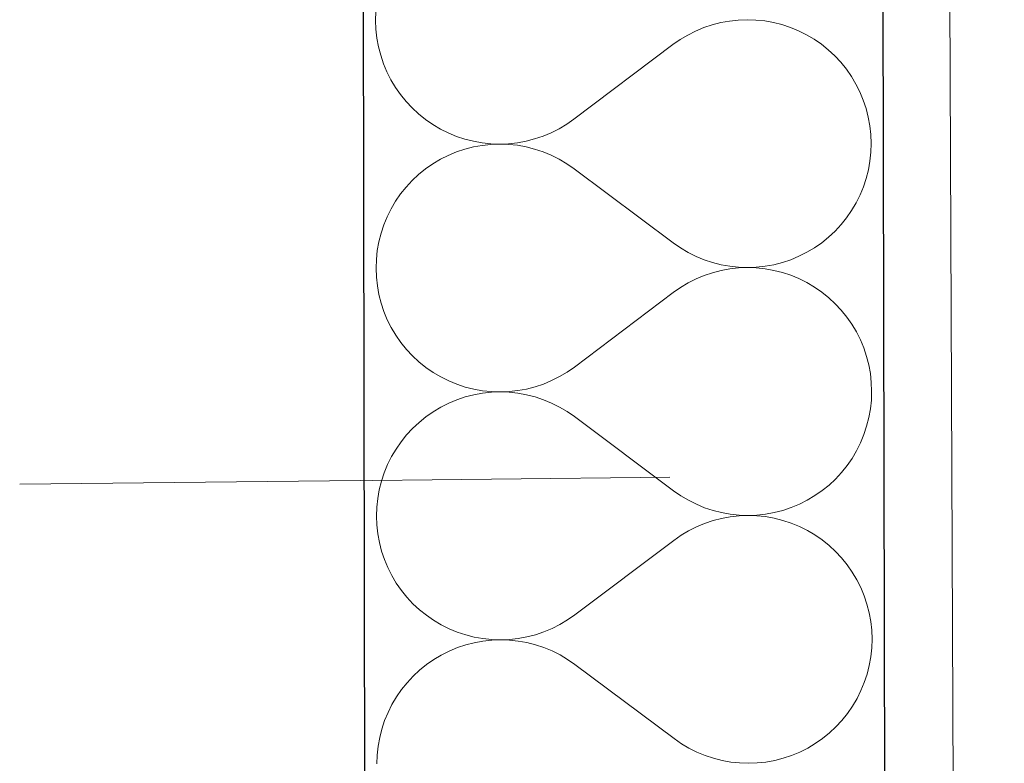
# Model space of a CAD drawing. Header units: millimetres. Extents: x -23738 to 4435, y -2716 to 20653.
# Tile 89 of 160: x -11239 to -10936, y 10266 to 10495. Entities that reach past the tile are written whole.
import ezdxf

# ---------------------------------------------------------------- set-up
doc = ezdxf.new("R2010")
doc.units = ezdxf.units.MM
doc.header["$MEASUREMENT"] = 0
doc.linetypes.add('Wipeout_Contour', pattern=[1000, 0, -1000])
doc.linetypes.add('Čerchovaná', pattern=[450, 200, -117.5, 15, -117.5])
for name, color, linetype in [('9._POHLED ZÁPADNÍ_2_Konstrukce - krov', 7, 'Continuous'), ('9._POHLED ZÁPADNÍ_2_Konstrukce - nosné', 7, 'Continuous'), ('9._POHLED ZÁPADNÍ_2_Nové_Konstrukce - nosné', 7, 'Continuous'), ('9._POHLED ZÁPADNÍ_2_Nové_Výplně - Povrchové', 7, 'Continuous'), ('9._POHLED ZÁPADNÍ_2_Nové_Výplně – Řezové', 7, 'Continuous'), ('9._POHLED ZÁPADNÍ_2_Nové_VÝTAH VAR 1', 7, 'Continuous'), ('9._POHLED ZÁPADNÍ_2_Výplně - Povrchové', 7, 'Continuous'), ('9._POHLED ZÁPADNÍ_2_VÝTAH VAR 1', 7, 'Continuous')]:
    doc.layers.add(name, color=color, linetype=linetype)

# ---------------------------------------------------------------- blocks, each defined once
blk = doc.blocks.new('*X21', base_point=(-24533.14, -6254.22))
at = {"layer": '9._POHLED ZÁPADNÍ_2_Nové_Výplně – Řezové', "color": 21, "linetype": 'Continuous', "lineweight": 20, "true_color": 0xffaaaa}
for p, q in [((-11129.42, 10497.29), (-11129.51, 10494.57)), ((-11015.25, 10494.78), (-11017.97, 10494.67)), ((-11012.53, 10494.68), (-11015.25, 10494.78)), ((-11129.51, 10494.57), (-11129.41, 10491.85)), ((-11129.41, 10491.85), (-11129.12, 10489.15)), ((-11028.57, 10492.34), (-11031.08, 10491.29)), ((-11025.99, 10493.2), (-11028.57, 10492.34)), ((-11023.35, 10493.88), (-11025.99, 10493.2)), ((-11020.68, 10494.37), (-11023.35, 10493.88)), ((-11017.97, 10494.67), (-11020.68, 10494.37)), ((-11009.83, 10494.4), (-11012.53, 10494.68)), ((-11007.15, 10493.92), (-11009.83, 10494.4)), ((-11004.51, 10493.26), (-11007.15, 10493.92)), ((-11001.93, 10492.4), (-11004.51, 10493.26)), ((-10999.41, 10491.37), (-11001.93, 10492.4)), ((-11129.12, 10489.15), (-11128.63, 10486.47)), ((-11033.51, 10490.07), (-11035.84, 10488.67)), ((-11031.08, 10491.29), (-11033.51, 10490.07)), ((-10996.98, 10490.16), (-10999.41, 10491.37)), ((-10994.64, 10488.77), (-10996.98, 10490.16)), ((-10992.4, 10487.23), (-10994.64, 10488.77)), ((-11128.63, 10486.47), (-11127.95, 10483.84)), ((-11038.07, 10487.12), (-11068.51, 10464.2)), ((-11035.84, 10488.67), (-11038.07, 10487.12)), ((-10990.28, 10485.52), (-10992.4, 10487.23)), ((-11127.95, 10483.84), (-11127.09, 10481.26)), ((-10988.28, 10483.67), (-10990.28, 10485.52)), ((-10986.42, 10481.69), (-10988.28, 10483.67)), ((-11127.09, 10481.26), (-11126.04, 10478.75)), ((-10984.71, 10479.57), (-10986.42, 10481.69)), ((-11126.04, 10478.75), (-11124.82, 10476.32)), ((-10983.16, 10477.34), (-10984.71, 10479.57)), ((-10981.76, 10475), (-10983.16, 10477.34)), ((-11124.82, 10476.32), (-11123.43, 10473.98)), ((-11123.43, 10473.98), (-11121.87, 10471.75)), ((-10980.54, 10472.57), (-10981.76, 10475)), ((-11121.87, 10471.75), (-11120.16, 10469.63)), ((-10979.49, 10470.06), (-10980.54, 10472.57)), ((-11120.16, 10469.63), (-11118.3, 10467.65)), ((-11118.3, 10467.65), (-11116.31, 10465.8)), ((-10978.63, 10467.48), (-10979.49, 10470.06)), ((-11116.31, 10465.8), (-11114.18, 10464.09)), ((-10977.95, 10464.85), (-10978.63, 10467.48)), ((-10977.46, 10462.17), (-10977.95, 10464.85)), ((-11114.18, 10464.09), (-11111.95, 10462.55)), ((-11111.95, 10462.55), (-11109.6, 10461.16)), ((-11073.08, 10461.25), (-11070.74, 10462.65)), ((-11070.74, 10462.65), (-11068.51, 10464.2)), ((-10977.17, 10459.47), (-10977.46, 10462.17)), ((-11109.6, 10461.16), (-11107.17, 10459.95)), ((-11107.17, 10459.95), (-11104.65, 10458.92)), ((-11104.65, 10458.92), (-11102.07, 10458.06)), ((-11080.59, 10458.12), (-11078.02, 10458.98)), ((-11078.02, 10458.98), (-11075.5, 10460.03)), ((-11075.5, 10460.03), (-11073.08, 10461.25)), ((-10977.07, 10456.75), (-10977.17, 10459.47)), ((-11102.07, 10458.06), (-11099.43, 10457.4)), ((-11099.43, 10455.66), (-11102.06, 10454.99)), ((-11099.43, 10457.4), (-11096.75, 10456.92)), ((-11096.75, 10456.15), (-11099.43, 10455.66)), ((-11096.75, 10456.92), (-11094.05, 10456.64)), ((-11094.05, 10456.44), (-11096.75, 10456.15)), ((-11094.05, 10456.64), (-11091.33, 10456.54)), ((-11091.33, 10456.54), (-11094.05, 10456.44)), ((-11091.33, 10456.54), (-11088.61, 10456.65)), ((-11088.61, 10456.45), (-11091.33, 10456.54)), ((-11088.61, 10456.65), (-11085.91, 10456.95)), ((-11085.9, 10456.16), (-11088.61, 10456.45)), ((-11085.91, 10456.95), (-11083.23, 10457.44)), ((-11083.23, 10455.68), (-11085.9, 10456.16)), ((-11083.23, 10457.44), (-11080.59, 10458.12)), ((-11080.59, 10455.01), (-11083.23, 10455.68)), ((-10977.16, 10454.03), (-10977.07, 10456.75)), ((-11107.16, 10453.08), (-11109.59, 10451.86)), ((-11104.64, 10454.13), (-11107.16, 10453.08)), ((-11102.06, 10454.99), (-11104.64, 10454.13)), ((-11078.01, 10454.16), (-11080.59, 10455.01)), ((-11075.49, 10453.12), (-11078.01, 10454.16)), ((-11073.06, 10451.9), (-11075.49, 10453.12)), ((-10977.45, 10451.32), (-10977.16, 10454.03)), ((-11111.92, 10450.47), (-11114.16, 10448.91)), ((-11109.59, 10451.86), (-11111.92, 10450.47)), ((-11070.72, 10450.52), (-11073.06, 10451.9)), ((-11068.48, 10448.97), (-11070.72, 10450.52)), ((-10977.92, 10448.64), (-10977.45, 10451.32)), ((-11116.27, 10447.2), (-11118.26, 10445.35)), ((-11114.16, 10448.91), (-11116.27, 10447.2)), ((-11037.96, 10426.16), (-11068.48, 10448.97)), ((-10978.59, 10446.01), (-10977.92, 10448.64)), ((-11120.11, 10443.35), (-11121.82, 10441.23)), ((-11118.26, 10445.35), (-11120.11, 10443.35)), ((-10980.48, 10440.91), (-10979.45, 10443.43)), ((-10979.45, 10443.43), (-10978.59, 10446.01)), ((-11121.82, 10441.23), (-11123.36, 10439)), ((-10981.7, 10438.48), (-10980.48, 10440.91)), ((-11123.36, 10439), (-11124.75, 10436.65)), ((-10983.08, 10436.13), (-10981.7, 10438.48)), ((-11125.96, 10434.22), (-11127, 10431.7)), ((-11124.75, 10436.65), (-11125.96, 10434.22)), ((-10984.63, 10433.9), (-10983.08, 10436.13)), ((-11127, 10431.7), (-11127.85, 10429.12)), ((-10988.19, 10429.78), (-10986.33, 10431.78)), ((-10986.33, 10431.78), (-10984.63, 10433.9)), ((-11127.85, 10429.12), (-11128.52, 10426.48)), ((-10990.17, 10427.92), (-10988.19, 10429.78)), ((-11128.52, 10426.48), (-11129, 10423.81)), ((-11037.96, 10426.16), (-11035.73, 10424.61)), ((-10994.52, 10424.66), (-10992.29, 10426.21)), ((-10992.29, 10426.21), (-10990.17, 10427.92)), ((-11129, 10423.81), (-11129.29, 10421.1)), ((-11035.73, 10424.61), (-11033.39, 10423.23)), ((-11033.39, 10423.23), (-11030.95, 10422.01)), ((-10999.29, 10422.05), (-10996.86, 10423.27)), ((-10996.86, 10423.27), (-10994.52, 10424.66)), ((-11129.29, 10421.1), (-11129.38, 10418.38)), ((-11030.95, 10422.01), (-11028.44, 10420.97)), ((-11028.44, 10420.97), (-11025.86, 10420.12)), ((-11025.86, 10420.12), (-11023.22, 10419.45)), ((-11023.22, 10419.45), (-11020.54, 10418.97)), ((-11009.7, 10418.98), (-11007.02, 10419.47)), ((-11007.02, 10419.47), (-11004.38, 10420.14)), ((-11004.38, 10420.14), (-11001.8, 10421)), ((-11001.8, 10421), (-10999.29, 10422.05)), ((-11129.38, 10418.38), (-11129.28, 10415.66)), ((-11028.43, 10416.15), (-11030.94, 10415.1)), ((-11025.85, 10417.01), (-11028.43, 10416.15)), ((-11023.22, 10417.69), (-11025.85, 10417.01)), ((-11020.54, 10418.18), (-11023.22, 10417.69)), ((-11020.54, 10418.97), (-11017.84, 10418.68)), ((-11017.84, 10418.48), (-11020.54, 10418.18)), ((-11017.84, 10418.68), (-11015.12, 10418.58)), ((-11015.12, 10418.58), (-11017.84, 10418.48)), ((-11015.12, 10418.58), (-11012.4, 10418.68)), ((-11012.4, 10418.49), (-11015.12, 10418.58)), ((-11012.4, 10418.68), (-11009.7, 10418.98)), ((-11009.69, 10418.21), (-11012.4, 10418.49)), ((-11007.02, 10417.73), (-11009.69, 10418.21)), ((-11004.38, 10417.07), (-11007.02, 10417.73)), ((-11001.79, 10416.21), (-11004.38, 10417.07)), ((-10999.28, 10415.18), (-11001.79, 10416.21)), ((-11129.28, 10415.66), (-11128.98, 10412.96)), ((-11033.37, 10413.88), (-11035.71, 10412.48)), ((-11030.94, 10415.1), (-11033.37, 10413.88)), ((-10996.84, 10413.97), (-10999.28, 10415.18)), ((-10994.5, 10412.58), (-10996.84, 10413.97)), ((-11128.98, 10412.96), (-11128.49, 10410.28)), ((-11128.49, 10410.28), (-11127.82, 10407.65)), ((-11037.94, 10410.93), (-11068.37, 10388.01)), ((-11035.71, 10412.48), (-11037.94, 10410.93)), ((-10992.26, 10411.04), (-10994.5, 10412.58)), ((-10990.14, 10409.33), (-10992.26, 10411.04)), ((-11127.82, 10407.65), (-11126.95, 10405.07)), ((-10988.15, 10407.48), (-10990.14, 10409.33)), ((-10986.29, 10405.5), (-10988.15, 10407.48)), ((-11126.95, 10405.07), (-11125.91, 10402.56)), ((-10984.58, 10403.38), (-10986.29, 10405.5)), ((-11125.91, 10402.56), (-11124.68, 10400.13)), ((-10983.02, 10401.15), (-10984.58, 10403.38)), ((-10981.63, 10398.81), (-10983.02, 10401.15)), ((-11124.68, 10400.13), (-11123.29, 10397.79)), ((-10980.4, 10396.38), (-10981.63, 10398.81)), ((-11123.29, 10397.79), (-11121.73, 10395.56)), ((-11121.73, 10395.56), (-11120.02, 10393.44)), ((-10979.36, 10393.87), (-10980.4, 10396.38)), ((-11120.02, 10393.44), (-11118.17, 10391.46)), ((-10978.49, 10391.29), (-10979.36, 10393.87)), ((-11118.17, 10391.46), (-11116.17, 10389.61)), ((-11116.17, 10389.61), (-11114.05, 10387.9)), ((-10977.82, 10388.66), (-10978.49, 10391.29)), ((-11114.05, 10387.9), (-11111.81, 10386.36)), ((-11111.81, 10386.36), (-11109.47, 10384.97)), ((-11072.94, 10385.06), (-11070.6, 10386.46)), ((-11070.6, 10386.46), (-11068.37, 10388.01)), ((-10977.33, 10385.98), (-10977.82, 10388.66)), ((-10977.03, 10383.28), (-10977.33, 10385.98)), ((-11109.47, 10384.97), (-11107.03, 10383.76)), ((-11107.03, 10383.76), (-11104.52, 10382.73)), ((-11104.52, 10382.73), (-11101.93, 10381.87)), ((-11080.46, 10381.92), (-11077.88, 10382.79)), ((-11077.88, 10382.79), (-11075.37, 10383.84)), ((-11075.37, 10383.84), (-11072.94, 10385.06)), ((-10976.93, 10380.56), (-10977.03, 10383.28)), ((-11101.93, 10381.87), (-11099.3, 10381.21)), ((-11099.3, 10381.21), (-11096.62, 10380.73)), ((-11096.62, 10379.96), (-11099.29, 10379.47)), ((-11096.62, 10380.73), (-11093.91, 10380.45)), ((-11093.91, 10380.25), (-11096.62, 10379.96)), ((-11093.91, 10380.45), (-11091.19, 10380.35)), ((-11091.19, 10380.35), (-11093.91, 10380.25)), ((-11091.19, 10380.35), (-11088.47, 10380.46)), ((-11088.47, 10380.26), (-11091.19, 10380.35)), ((-11088.47, 10380.46), (-11085.77, 10380.76)), ((-11085.77, 10379.97), (-11088.47, 10380.26)), ((-11085.77, 10380.76), (-11083.09, 10381.25)), ((-11083.09, 10379.49), (-11085.77, 10379.97)), ((-11083.09, 10381.25), (-11080.46, 10381.92)), ((-10977.02, 10377.84), (-10976.93, 10380.56)), ((-11107.02, 10376.89), (-11109.45, 10375.67)), ((-11104.51, 10377.94), (-11107.02, 10376.89)), ((-11101.93, 10378.8), (-11104.51, 10377.94)), ((-11099.29, 10379.47), (-11101.93, 10378.8)), ((-11080.45, 10378.82), (-11083.09, 10379.49)), ((-11077.87, 10377.97), (-11080.45, 10378.82)), ((-11075.36, 10376.93), (-11077.87, 10377.97)), ((-11072.92, 10375.71), (-11075.36, 10376.93)), ((-10977.31, 10375.13), (-10977.02, 10377.84)), ((-11111.79, 10374.28), (-11114.02, 10372.72)), ((-11109.45, 10375.67), (-11111.79, 10374.28)), ((-11070.58, 10374.33), (-11072.92, 10375.71)), ((-11068.35, 10372.78), (-11070.58, 10374.33)), ((-10977.79, 10372.45), (-10977.31, 10375.13)), ((-11116.14, 10371.01), (-11118.13, 10369.16)), ((-11114.02, 10372.72), (-11116.14, 10371.01)), ((-11037.83, 10349.97), (-11068.35, 10372.78)), ((-10978.46, 10369.82), (-10977.79, 10372.45)), ((-11118.13, 10369.16), (-11119.98, 10367.16)), ((-10979.31, 10367.23), (-10978.46, 10369.82)), ((-11121.68, 10365.04), (-11123.23, 10362.81)), ((-11119.98, 10367.16), (-11121.68, 10365.04)), ((-10981.56, 10362.28), (-10980.35, 10364.72)), ((-10980.35, 10364.72), (-10979.31, 10367.23)), ((-11123.23, 10362.81), (-11124.61, 10360.46)), ((-10982.95, 10359.94), (-10981.56, 10362.28)), ((-11124.61, 10360.46), (-11125.83, 10358.03)), ((-10984.5, 10357.71), (-10982.95, 10359.94)), ((-11126.86, 10355.51), (-11127.72, 10352.93)), ((-11125.83, 10358.03), (-11126.86, 10355.51)), ((-10988.05, 10353.59), (-10986.2, 10355.59)), ((-10986.2, 10355.59), (-10984.5, 10357.71)), ((-11127.72, 10352.93), (-11128.39, 10350.29)), ((-10990.04, 10351.73), (-10988.05, 10353.59)), ((-11128.39, 10350.29), (-11128.87, 10347.62)), ((-11037.83, 10349.97), (-11035.59, 10348.42)), ((-10994.39, 10348.47), (-10992.15, 10350.02)), ((-10992.15, 10350.02), (-10990.04, 10351.73)), ((-11128.87, 10347.62), (-11129.15, 10344.91)), ((-11035.59, 10348.42), (-11033.25, 10347.04)), ((-11033.25, 10347.04), (-11030.82, 10345.82)), ((-10999.16, 10345.86), (-10996.72, 10347.08)), ((-10996.72, 10347.08), (-10994.39, 10348.47)), ((-11129.15, 10344.91), (-11129.24, 10342.19)), ((-11030.82, 10345.82), (-11028.3, 10344.78)), ((-11028.3, 10344.78), (-11025.72, 10343.93)), ((-11025.72, 10343.93), (-11023.09, 10343.26)), ((-11006.88, 10343.27), (-11004.25, 10343.95)), ((-11004.25, 10343.95), (-11001.67, 10344.81)), ((-11001.67, 10344.81), (-10999.16, 10345.86)), ((-11129.24, 10342.19), (-11129.14, 10339.47)), ((-11025.72, 10340.82), (-11028.3, 10339.96)), ((-11023.08, 10341.5), (-11025.72, 10340.82)), ((-11023.09, 10343.26), (-11020.41, 10342.78)), ((-11020.41, 10341.99), (-11023.08, 10341.5)), ((-11020.41, 10342.78), (-11017.7, 10342.49)), ((-11017.7, 10342.29), (-11020.41, 10341.99)), ((-11017.7, 10342.49), (-11014.98, 10342.39)), ((-11014.98, 10342.39), (-11017.7, 10342.29)), ((-11014.98, 10342.39), (-11012.26, 10342.49)), ((-11012.26, 10342.3), (-11014.98, 10342.39)), ((-11012.26, 10342.49), (-11009.56, 10342.79)), ((-11009.56, 10342.02), (-11012.26, 10342.3)), ((-11009.56, 10342.79), (-11006.88, 10343.27)), ((-11006.88, 10341.54), (-11009.56, 10342.02)), ((-11004.24, 10340.88), (-11006.88, 10341.54)), ((-11001.66, 10340.02), (-11004.24, 10340.88)), ((-11129.14, 10339.47), (-11128.85, 10336.77)), ((-11033.24, 10337.69), (-11035.57, 10336.29)), ((-11030.81, 10338.91), (-11033.24, 10337.69)), ((-11028.3, 10339.96), (-11030.81, 10338.91)), ((-10999.14, 10338.99), (-11001.66, 10340.02)), ((-10996.71, 10337.77), (-10999.14, 10338.99)), ((-10994.37, 10336.39), (-10996.71, 10337.77)), ((-11128.85, 10336.77), (-11128.36, 10334.09)), ((-11037.8, 10334.73), (-11068.24, 10311.82)), ((-11035.57, 10336.29), (-11037.8, 10334.73)), ((-10992.13, 10334.85), (-10994.37, 10336.39)), ((-10990.01, 10333.14), (-10992.13, 10334.85)), ((-11128.36, 10334.09), (-11127.68, 10331.46)), ((-11127.68, 10331.46), (-11126.82, 10328.88)), ((-10988.01, 10331.29), (-10990.01, 10333.14)), ((-10986.15, 10329.31), (-10988.01, 10331.29)), ((-11126.82, 10328.88), (-11125.77, 10326.37)), ((-10984.44, 10327.19), (-10986.15, 10329.31)), ((-11125.77, 10326.37), (-11124.55, 10323.94)), ((-10982.89, 10324.96), (-10984.44, 10327.19)), ((-11124.55, 10323.94), (-11123.16, 10321.6)), ((-10981.49, 10322.62), (-10982.89, 10324.96)), ((-10980.27, 10320.19), (-10981.49, 10322.62)), ((-11123.16, 10321.6), (-11121.6, 10319.37)), ((-11121.6, 10319.37), (-11119.89, 10317.25)), ((-10979.22, 10317.68), (-10980.27, 10320.19)), ((-11119.89, 10317.25), (-11118.03, 10315.27)), ((-10978.36, 10315.1), (-10979.22, 10317.68)), ((-11118.03, 10315.27), (-11116.04, 10313.42)), ((-11116.04, 10313.42), (-11113.91, 10311.71)), ((-10977.68, 10312.47), (-10978.36, 10315.1)), ((-11113.91, 10311.71), (-11111.68, 10310.17)), ((-11111.68, 10310.17), (-11109.33, 10308.78)), ((-11072.81, 10308.87), (-11070.47, 10310.27)), ((-11070.47, 10310.27), (-11068.24, 10311.82)), ((-10977.19, 10309.79), (-10977.68, 10312.47)), ((-11109.33, 10308.78), (-11106.9, 10307.57)), ((-11106.9, 10307.57), (-11104.38, 10306.54)), ((-11077.75, 10306.6), (-11075.23, 10307.65)), ((-11075.23, 10307.65), (-11072.81, 10308.87)), ((-10976.9, 10307.09), (-10977.19, 10309.79)), ((-10976.8, 10304.37), (-10976.9, 10307.09)), ((-11104.38, 10306.54), (-11101.8, 10305.68)), ((-11101.8, 10305.68), (-11099.16, 10305.02)), ((-11099.16, 10305.02), (-11096.48, 10304.54)), ((-11096.48, 10304.54), (-11093.78, 10304.25)), ((-11093.78, 10304.06), (-11096.48, 10303.77)), ((-11093.78, 10304.25), (-11091.06, 10304.16)), ((-11091.06, 10304.16), (-11093.78, 10304.06)), ((-11091.06, 10304.16), (-11088.34, 10304.27)), ((-11088.34, 10304.07), (-11091.06, 10304.16)), ((-11088.34, 10304.27), (-11085.63, 10304.57)), ((-11085.63, 10303.78), (-11088.34, 10304.07)), ((-11085.63, 10304.57), (-11082.96, 10305.06)), ((-11082.96, 10305.06), (-11080.32, 10305.73)), ((-11080.32, 10305.73), (-11077.75, 10306.6)), ((-10976.89, 10301.65), (-10976.8, 10304.37)), ((-11104.37, 10301.75), (-11106.89, 10300.7)), ((-11101.79, 10302.61), (-11104.37, 10301.75)), ((-11099.16, 10303.28), (-11101.79, 10302.61)), ((-11096.48, 10303.77), (-11099.16, 10303.28)), ((-11082.96, 10303.3), (-11085.63, 10303.78)), ((-11080.32, 10302.63), (-11082.96, 10303.3)), ((-11077.74, 10301.78), (-11080.32, 10302.63)), ((-11075.22, 10300.74), (-11077.74, 10301.78)), ((-10977.17, 10298.94), (-10976.89, 10301.65)), ((-11111.65, 10298.09), (-11113.89, 10296.53)), ((-11109.32, 10299.48), (-11111.65, 10298.09)), ((-11106.89, 10300.7), (-11109.32, 10299.48)), ((-11072.79, 10299.52), (-11075.22, 10300.74)), ((-11070.45, 10298.14), (-11072.79, 10299.52)), ((-11068.21, 10296.59), (-11070.45, 10298.14)), ((-10977.65, 10296.26), (-10977.17, 10298.94)), ((-11113.89, 10296.53), (-11116, 10294.82)), ((-11037.69, 10273.78), (-11068.21, 10296.59)), ((-10978.32, 10293.63), (-10977.65, 10296.26)), ((-11117.99, 10292.97), (-11119.84, 10290.97)), ((-11116, 10294.82), (-11117.99, 10292.97)), ((-10979.18, 10291.04), (-10978.32, 10293.63)), ((-11121.55, 10288.85), (-11123.09, 10286.62)), ((-11119.84, 10290.97), (-11121.55, 10288.85)), ((-10980.21, 10288.53), (-10979.18, 10291.04)), ((-11123.09, 10286.62), (-11124.48, 10284.27)), ((-10982.81, 10283.75), (-10981.43, 10286.09)), ((-10981.43, 10286.09), (-10980.21, 10288.53)), ((-11124.48, 10284.27), (-11125.69, 10281.84)), ((-10984.36, 10281.52), (-10982.81, 10283.75)), ((-11125.69, 10281.84), (-11126.73, 10279.32)), ((-10986.06, 10279.39), (-10984.36, 10281.52)), ((-11127.58, 10276.74), (-11128.25, 10274.1)), ((-11126.73, 10279.32), (-11127.58, 10276.74)), ((-10989.9, 10275.54), (-10987.92, 10277.4)), ((-10987.92, 10277.4), (-10986.06, 10279.39)), ((-11128.25, 10274.1), (-11128.73, 10271.43)), ((-11037.69, 10273.78), (-11035.46, 10272.23)), ((-10994.25, 10272.28), (-10992.02, 10273.83)), ((-10992.02, 10273.83), (-10989.9, 10275.54)), ((-11128.73, 10271.43), (-11129.02, 10268.72)), ((-11035.46, 10272.23), (-11033.12, 10270.85)), ((-11033.12, 10270.85), (-11030.68, 10269.63)), ((-10999.02, 10269.67), (-10996.59, 10270.89)), ((-10996.59, 10270.89), (-10994.25, 10272.28)), ((-11129.02, 10268.72), (-11129.11, 10266)), ((-11030.68, 10269.63), (-11028.17, 10268.59)), ((-11028.17, 10268.59), (-11025.59, 10267.74)), ((-11025.59, 10267.74), (-11022.95, 10267.07)), ((-11006.75, 10267.08), (-11004.11, 10267.76)), ((-11004.11, 10267.76), (-11001.53, 10268.62)), ((-11001.53, 10268.62), (-10999.02, 10269.67)), ((-11022.95, 10267.07), (-11020.27, 10266.59)), ((-11020.27, 10266.59), (-11017.57, 10266.3)), ((-11017.57, 10266.3), (-11014.85, 10266.2)), ((-11014.85, 10266.2), (-11012.13, 10266.3)), ((-11012.13, 10266.3), (-11009.43, 10266.6)), ((-11009.43, 10266.6), (-11006.75, 10267.08))]:
    blk.add_line(p, q, dxfattribs=at)

msp = doc.modelspace()

# ---------------------------------------------------------------- linework, layer by layer
at = {"layer": '9._POHLED ZÁPADNÍ_2_Nové_VÝTAH VAR 1', "color": 1, "linetype": 'Continuous', "lineweight": 25}
msp.add_line((-11131.41, 9414.66), (-11131.41, 11544.66), dxfattribs=at)

# ---------------------------------------------------------------- next in the draw order: wipeouts: each hides what was drawn before it
at = {"color": 254, "linetype": 'Wipeout_Contour', "lineweight": 0, "ltscale": 72283.801497}
msp.add_wipeout([(-11148.1, 18830.25), (-11130.82, 9083.32), (-10970.82, 9083.6), (-10988.08, 18817.53)], dxfattribs=at).dxf.layer = '9._POHLED ZÁPADNÍ_2_Nové_Výplně - Povrchové'

# ---------------------------------------------------------------- next in the draw order: linework, layer by layer
at = {"layer": '9._POHLED ZÁPADNÍ_2_Nové_Konstrukce - nosné', "color": 1, "linetype": 'Continuous', "lineweight": 25, "flags": 128}
for points in [[(-11148.1, 18830.25), (-11130.82, 9083.32)], [(-10970.82, 9083.6), (-10988.08, 18817.53)]]:
    msp.add_lwpolyline(points, dxfattribs=at)

# ---------------------------------------------------------------- next in the draw order: wipeouts: each hides what was drawn before it
at = {"color": 254, "linetype": 'Wipeout_Contour', "lineweight": 0, "ltscale": 70593.958106}
msp.add_wipeout([(-10986.72, 18366), (-10946.64, 9038.96), (-10496.64, 9040.89), (-10536.56, 18330.21)], dxfattribs=at).dxf.layer = '9._POHLED ZÁPADNÍ_2_Výplně - Povrchové'

# ---------------------------------------------------------------- next in the draw order: linework, layer by layer
at = {"layer": '9._POHLED ZÁPADNÍ_2_Konstrukce - nosné', "color": 251, "linetype": 'Continuous', "lineweight": 20, "true_color": 0x6a6a6a, "flags": 128}
msp.add_lwpolyline([(-10988.66, 18817.58), (-10946.75, 9064.83)], dxfattribs=at)

# ---------------------------------------------------------------- next in the draw order: wipeouts: each hides what was drawn before it
at = {"color": 254, "linetype": 'Wipeout_Contour', "lineweight": 0, "ltscale": 72283.801497}
msp.add_wipeout([(-11148.1, 18830.25), (-11130.82, 9083.32), (-10970.82, 9083.6), (-10988.08, 18817.53)], dxfattribs=at).dxf.layer = '9._POHLED ZÁPADNÍ_2_Nové_Výplně – Řezové'

# ---------------------------------------------------------------- next in the draw order: linework, layer by layer
at = {"layer": '9._POHLED ZÁPADNÍ_2_Konstrukce - krov', "color": 8, "linetype": 'Čerchovaná', "lineweight": 13}
msp.add_line((-11239, 10352), (-4126.54, 10426.95), dxfattribs=at)
at = {"layer": '9._POHLED ZÁPADNÍ_2_Nové_Konstrukce - nosné', "color": 1, "linetype": 'Continuous', "lineweight": 25, "flags": 128}
for points in [[(-11148.1, 18830.25), (-11130.82, 9083.32)], [(-10970.82, 9083.6), (-10988.08, 18817.53)]]:
    msp.add_lwpolyline(points, dxfattribs=at)

# ---------------------------------------------------------------- next in the draw order: block references
at = {"layer": '9._POHLED ZÁPADNÍ_2_VÝTAH VAR 1', "color": 9, "linetype": 'Continuous', "lineweight": 13}
msp.add_blockref('*X21', (-24533.14, -6254.22), dxfattribs=at)

doc.saveas('drawing.dxf')
